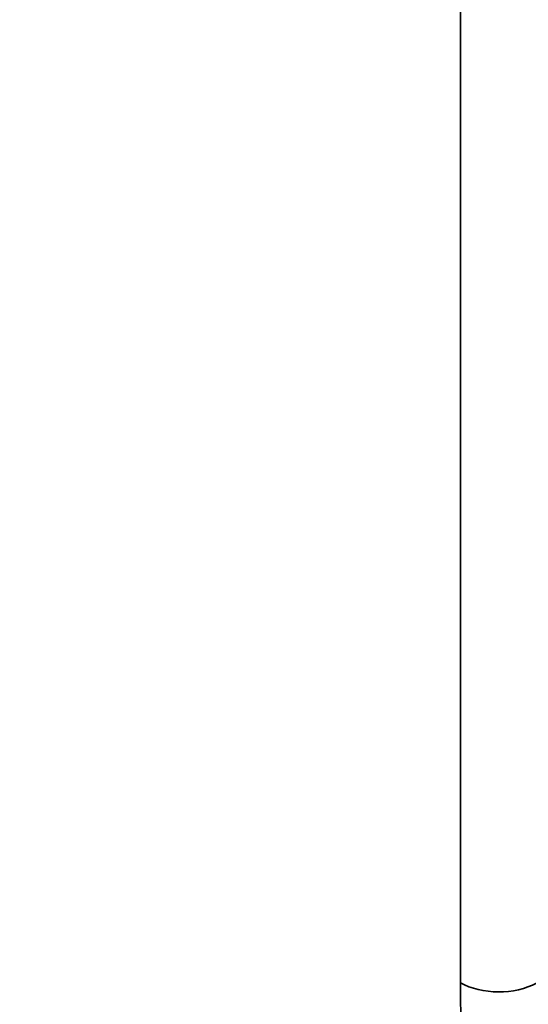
# Model space of a CAD drawing. Header units: millimetres. Extents: x 50 to 3176, y 50 to 2109.
# Tile 210 of 256: x 242.29 to 245.57, y 1612.85 to 1619.19. Entities that reach past the tile are written whole.
import ezdxf

# ---------------------------------------------------------------- set-up
doc = ezdxf.new("R2010")
doc.units = ezdxf.units.MM
doc.header["$LTSCALE"] = 10
doc.layers.add('Visible Narrow (ISO)', color=7, linetype='Continuous', lineweight=35)

msp = doc.modelspace()

# ---------------------------------------------------------------- linework, layer by layer
at = {"layer": 'Visible Narrow (ISO)'}
msp.add_line((245.1328, 1612.9889), (245.1328, 1624.6773), dxfattribs=at)
for centre, major_axis, start_param, end_param in [((257.3222, 1645.0527), (-18.25, 31.6099), 3.141593, 6.117304), ((257.2161, 1644.9915), (-18.175, 31.48), 1.952201, 6.117304), ((245.3803, 1613.1318), (0.35, 0), 3.927001, 5.480333)]:
    msp.add_ellipse(centre, major_axis=major_axis, ratio=0.57735, start_param=start_param, end_param=end_param, dxfattribs=at)
msp.add_open_spline([(248.9153, 1606.4375), (248.5081, 1606.6726), (247.7364, 1607.2616), (246.6561, 1608.5155), (245.8056, 1609.9873), (245.2579, 1611.5518), (245.1328, 1612.5172), (245.1328, 1612.9889)], degree=3, knots=[0.0000007, 0.0000007, 0.0000007, 0.0000007, 0.2, 0.4, 0.6, 0.8, 0.9999978, 0.9999978, 0.9999978, 0.9999978], dxfattribs=at)

doc.saveas('drawing.dxf')
